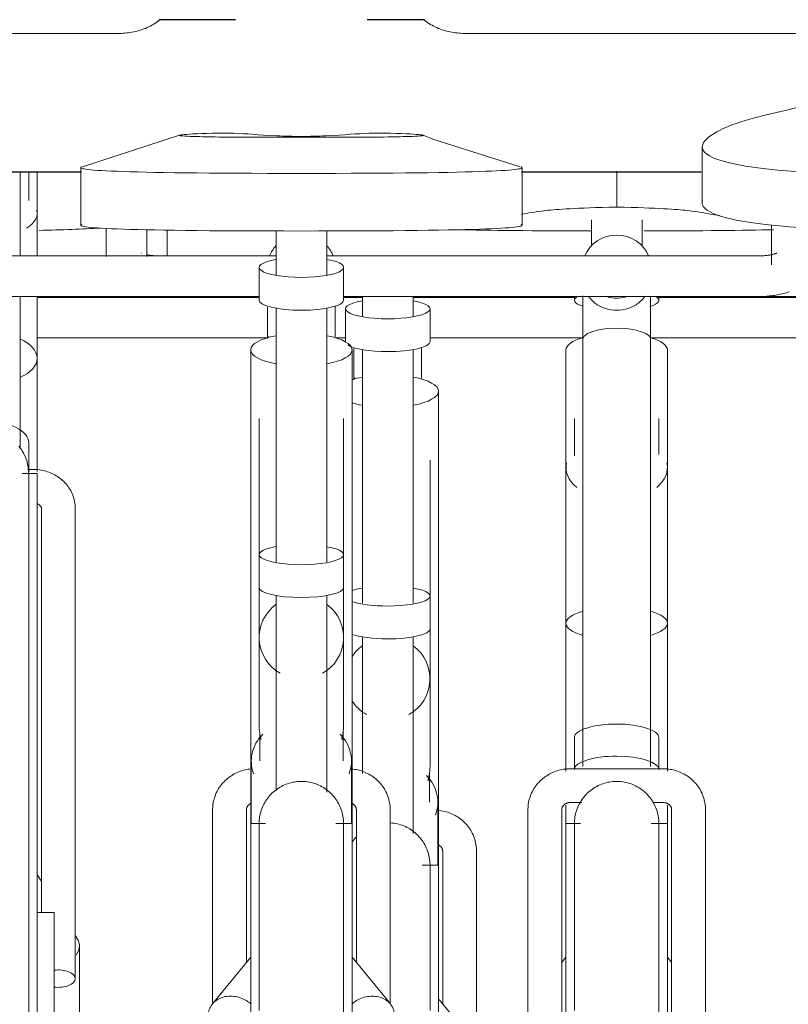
# Model space of a CAD drawing. Extents: x 50445 to 145605, y -10968 to 41989.
# Tile 240 of 256: x 97823 to 98278, y -1215 to -633. Entities that reach past the tile are written whole.
import ezdxf

# ---------------------------------------------------------------- set-up
doc = ezdxf.new("R2010")
doc.units = 0
doc.header["$LTSCALE"] = 414.30304
doc.header["$MEASUREMENT"] = 0
doc.layers.add('A-EQPM', color=6, linetype='CONTINUOUS', lineweight=18)
doc.layers.add('S-BEAM', color=4, linetype='CONTINUOUS', lineweight=18)

# ---------------------------------------------------------------- blocks, each defined once
blk = doc.blocks.new('97_KA_gestapelde fietsenstalling 8 fietsen 1600x1900 - Type-V119-plotview doorsnede C C  -  1 op 100')
at = {"layer": 'A-EQPM'}
for p, q in [((16730.61, -1424.5), (16730.61, -1439.83)), ((16785.03, -1464.27), (16653.73, -1464.27)), ((16846.1, -1464.27), (16834.95, -1464.27)), ((16846.1, -1463.74), (16846.1, -1475.67)), ((16971.53, -1464.27), (16876.03, -1464.27)), ((16876.1, -1475.67), (16876.1, -1463.74)), ((17131.1, -1464.27), (17021.46, -1464.27)), ((16836.1, -1471.01), (16836.1, -1490.44)), ((16886.1, -1490.44), (16886.1, -1471.01)), ((16653.73, -1488.27), (16790.07, -1488.27)), ((16830.3, -1488.27), (16836.1, -1488.27)), ((16886, -1488.27), (16976.26, -1488.27)), ((17016.8, -1488.27), (17131.1, -1488.27)), ((16846.1, -1495.12), (16846.1, -1645.26)), ((16876.1, -1645.26), (16876.1, -1495.12)), ((16841.57, -1511.92), (16841.11, -1513.14)), ((16891.1, -1621.98), (16891.1, -1519.77)), ((16886.1, -1640.96), (16886.1, -1560.49)), ((16891.1, -1800.09), (16891.1, -1589.35)), ((16886.1, -1660.39), (16886.1, -1640.96)), ((16846.1, -1665.08), (16846.1, -1745.87)), ((16876.1, -1781.54), (16876.1, -1665.08)), ((16886.1, -1689.95), (16886.1, -1660.39)), ((16886.1, -1741.93), (16886.1, -1689.95)), ((16886.1, -1741.93), (16886.1, -1734.42)), ((16885.75, -1762.99), (16885.75, -1747.82)), ((16890.75, -1800.13), (16890.75, -1762.99)), ((16893.6, -1791.81), (16893.6, -1882.24)), ((16913.6, -1906.71), (16913.6, -1791.81)), ((16891.1, -1800.09), (16881.47, -1800.09)), ((16891.1, -1800.09), (16891.1, -2104.9)), ((16913.75, -1906.75), (16891.1, -1879.17))]:
    blk.add_line(p, q, dxfattribs=at)
at = {"layer": 'A-EQPM', "flags": 128}
for points in [[(16841.1, -1494.57), (16841.1, -1495.67), (16841.1, -1496.78), (16841.1, -1497.91), (16841.1, -1499.04), (16841.1, -1500.18), (16841.1, -1501.33), (16841.1, -1502.49), (16841.1, -1503.65), (16841.1, -1504.81), (16841.1, -1505.96), (16841.1, -1507.12), (16841.1, -1508.27), (16841.1, -1509.42), (16841.1, -1510.56), (16841.1, -1511.68), (16841.1, -1512.8)], [(16881.1, -1512.15), (16881.1, -1511.03), (16881.1, -1509.9), (16881.1, -1508.76), (16881.1, -1507.61), (16881.1, -1506.45), (16881.1, -1505.29), (16881.1, -1504.13), (16881.1, -1502.98), (16881.1, -1501.82), (16881.1, -1500.67), (16881.1, -1499.52), (16881.1, -1498.38), (16881.1, -1497.25), (16881.1, -1496.14), (16881.1, -1495.03), (16881.1, -1493.94)], [(16913.6, -1791.81), (16913.58, -1790.82), (16913.52, -1789.83), (16913.41, -1788.85), (16913.27, -1787.87), (16913.08, -1786.9), (16912.85, -1785.93), (16912.58, -1784.98), (16912.28, -1784.04), (16911.93, -1783.12), (16911.55, -1782.21), (16911.12, -1781.31), (16910.67, -1780.44), (16910.17, -1779.58), (16909.64, -1778.75), (16909.08, -1777.94), (16908.49, -1777.15), (16907.86, -1776.39), (16907.21, -1775.66), (16906.53, -1774.95), (16905.82, -1774.27), (16905.08, -1773.62), (16904.32, -1773), (16903.53, -1772.41), (16902.72, -1771.85), (16901.9, -1771.33), (16901.05, -1770.84), (16900.18, -1770.38), (16899.3, -1769.95), (16898.4, -1769.56), (16897.49, -1769.21), (16896.56, -1768.89), (16895.63, -1768.6), (16894.68, -1768.35), (16893.72, -1768.14), (16892.76, -1767.96), (16891.79, -1767.83), (16890.82, -1767.72)], [(16862.83, -1775.15), (16863.83, -1775.24), (16864.82, -1775.37), (16865.8, -1775.54), (16866.78, -1775.75), (16867.75, -1776), (16868.71, -1776.28), (16869.66, -1776.6), (16870.59, -1776.96), (16871.51, -1777.36), (16872.41, -1777.8), (16873.29, -1778.27), (16874.15, -1778.77), (16874.99, -1779.31), (16875.81, -1779.88), (16876.61, -1780.49), (16877.38, -1781.12), (16878.13, -1781.79), (16878.85, -1782.48), (16879.54, -1783.21), (16880.2, -1783.96), (16880.83, -1784.74), (16881.43, -1785.54), (16881.99, -1786.36), (16882.52, -1787.21), (16883.02, -1788.07), (16883.49, -1788.96), (16883.91, -1789.86), (16884.3, -1790.78), (16884.66, -1791.72), (16884.97, -1792.67), (16885.25, -1793.63), (16885.49, -1794.6), (16885.69, -1795.58), (16885.85, -1796.57), (16885.97, -1797.56), (16886.05, -1798.56), (16886.1, -1799.55), (16886.1, -1800.09)], [(16839.92, -1786.81), (16840.47, -1785.98), (16841.05, -1785.16), (16841.66, -1784.37), (16842.31, -1783.61)], [(16891.11, -1788.2), (16891.29, -1788.3), (16891.47, -1788.4), (16891.64, -1788.5), (16891.8, -1788.61), (16891.96, -1788.73), (16892.11, -1788.85), (16892.25, -1788.97), (16892.39, -1789.1), (16892.51, -1789.22), (16892.63, -1789.36), (16892.75, -1789.49), (16892.85, -1789.63), (16892.95, -1789.77), (16893.04, -1789.91), (16893.13, -1790.05), (16893.2, -1790.19), (16893.27, -1790.33), (16893.33, -1790.47), (16893.39, -1790.62), (16893.44, -1790.76), (16893.48, -1790.91), (16893.52, -1791.05), (16893.55, -1791.19), (16893.57, -1791.34), (16893.59, -1791.48), (16893.6, -1791.63), (16893.6, -1791.77), (16893.6, -1791.81)], [(16886.1, -1886.25), (16886.1, -1877.93), (16886.1, -1869.98), (16886.1, -1862.4), (16886.1, -1855.21), (16886.1, -1848.42), (16886.1, -1842.03), (16886.1, -1836.07), (16886.1, -1830.54), (16886.1, -1825.45), (16886.1, -1820.81), (16886.1, -1816.62), (16886.1, -1812.89), (16886.1, -1809.63), (16886.1, -1806.84), (16886.1, -1804.53), (16886.1, -1802.7), (16886.1, -1801.35), (16886.1, -1800.49), (16886.1, -1800.11), (16886.1, -1800.09)], [(16886.1, -1800.09), (16886.1, -1800.34), (16886.1, -1801.07), (16886.1, -1802.29), (16886.1, -1803.99), (16886.1, -1806.17)], [(16886.1, -1800.49), (16886.1, -1800.11), (16886.1, -1800.09)]]:
    blk.add_lwpolyline(points, dxfattribs=at)
at = {"layer": 'A-EQPM'}
for centre, major_axis, ratio, start_param, end_param in [((16861.1, -1471.01), (25, 0), 0.237436, 2.220803, 4.712389), ((16861.1, -1471.01), (25, 0), 0.237436, 4.712389, 7.208051), ((16861.1, -1490.44), (25, 0), 0.237436, 4.712389, 6.283185), ((16861.1, -1490.44), (25, 0), 0.237436, 3.485252, 4.712389), ((16861.1, -1519.77), (30, 0), 0.320127, 2.094395, 2.354815), ((16861.1, -1519.77), (30, 0), 0.320127, 5.235988, 7.330383), ((16861.1, -1519.77), (30, 0), 0.320127, 3.926991, 4.18879), ((16861.1, -1640.96), (25, 0), 0.237436, 2.219192, 2.579762), ((16861.1, -1640.96), (25, 0), 0.237436, 4.712389, 7.203975), ((16861.1, -1640.96), (25, 0), 0.237436, 3.703423, 4.712389), ((16861.1, -1660.39), (25, 0), 0.237436, 3.690158, 4.712389), ((16861.1, -1660.39), (25, 0), 0.237436, 4.712389, 6.283185), ((16861.1, -1689.95), (25, 0), 0.978148, 2.220803, 2.579762), ((16861.1, -1689.95), (25, 0), 0.978148, 5.235988, 7.20753), ((16861.1, -1689.95), (25, 0), 0.978148, 3.703423, 4.18879), ((16861.1, -1762.99), (29.65, 0), 0.838671, 5.969026, 6.971977), ((16861.1, -1747.82), (24.65, 0), 0.838671, 6.146443, 6.370818)]:
    blk.add_ellipse(centre, major_axis=major_axis, ratio=ratio, start_param=start_param, end_param=end_param, dxfattribs=at)
blk.add_open_spline([(16886.1, -1741.93), (16886.1, -1743.09), (16885.96, -1745.41), (16885.45, -1748.13), (16885.02, -1749.68), (16884.89, -1750.11)], degree=3, knots=[0.5, 0.5, 0.5, 0.5, 0.54166667, 0.58333333, 0.59966448, 0.59966448, 0.59966448, 0.59966448], dxfattribs=at)
blk = doc.blocks.new('97_KA_gestapelde fietsenstalling 16 fietsen 1600x2900 - Type-V123-plotview doorsnede C C  -  1 op 100')
at = {"layer": 'A-EQPM'}
for p, q in [((16450.59, -1308.15), (16701.18, -1308.15)), ((16907.63, -1308.15), (17158.22, -1308.15)), ((16737.96, -1368.36), (16680.58, -1386.97)), ((16796.93, -1369.56), (16823.13, -1369.56)), ((17047.14, -1375.25), (17047.14, -1408.22)), ((16643.73, -1439.96), (16643.73, -1389.8)), ((16648.73, -1407.04), (16648.73, -1389.8)), ((16653.73, -1439.98), (16653.73, -1389.8)), ((16679.54, -1387.56), (16679.54, -1421.64)), ((16940.52, -1421.64), (16940.52, -1387.56)), ((16996.53, -1410.85), (16996.53, -1389.66)), ((16653.73, -1439.98), (16653.73, -1414.66)), ((16981.53, -1418.47), (16981.53, -1433.94)), ((17011.53, -1433.94), (17011.53, -1418.47)), ((16694.53, -1423.49), (16694.53, -1440.03)), ((16718.53, -1440.06), (16718.53, -1424.26)), ((16795.03, -1424.97), (16795.03, -1451.19)), ((16825.03, -1451.19), (16825.03, -1424.97)), ((17088.03, -1421.35), (17088.03, -1444.95)), ((16715.35, -1438.06), (16715.43, -1438.1)), ((16795.03, -1439.79), (16540.03, -1439.79)), ((17080.03, -1439.79), (16824.96, -1439.79)), ((16785.03, -1446.53), (16785.03, -1465.96)), ((16835.03, -1465.96), (16835.03, -1446.53)), ((16540.03, -1463.79), (16785.03, -1463.79)), ((16643.73, -1553.87), (16643.73, -1463.61)), ((16653.73, -1500.29), (16653.73, -1463.61)), ((16834.93, -1463.79), (17080.03, -1463.79)), ((16971.53, -1463.74), (16971.53, -1465.96)), ((17021.53, -1465.96), (17021.53, -1463.74)), ((17080.03, -1463.79), (17147.63, -1463.79)), ((16795.03, -1470.64), (16795.03, -1620.79)), ((16825.03, -1620.79), (16825.03, -1470.64)), ((16790.5, -1487.44), (16790.04, -1488.67)), ((16976.53, -1488.79), (16976.53, -1741.79)), ((17016.53, -1741.79), (17016.53, -1488.79)), ((16780.03, -1495.29), (16780.03, -1597.5)), ((16840.03, -1597.5), (16840.03, -1495.29)), ((16966.53, -1495.29), (16966.53, -1657.06)), ((17026.53, -1657.06), (17026.53, -1495.29)), ((16653.73, -1567.32), (16653.73, -1500.29)), ((16785.03, -1536.01), (16785.03, -1616.48)), ((16835.03, -1616.48), (16835.03, -1536.01)), ((16971.53, -1536.01), (16971.53, -1558.11)), ((17021.53, -1557.32), (17021.53, -1536.01)), ((16648.73, -1567.49), (16648.73, -1550.29)), ((16651.23, -1566.01), (16648.31, -1566.01)), ((16780.03, -1564.87), (16780.03, -1775.62)), ((16840.03, -1775.62), (16840.03, -1564.87)), ((16966.53, -1564.87), (16966.53, -1603.36)), ((17026.53, -1603.36), (17026.53, -1564.87)), ((16653.73, -1568.39), (16644.91, -1568.39)), ((16653.73, -1568.41), (16653.73, -1809.82)), ((16656.23, -1588.87), (16656.23, -1828.46)), ((16676.23, -1867.32), (16676.23, -1588.87)), ((16785.03, -1616.48), (16785.03, -1635.91)), ((16835.03, -1635.91), (16835.03, -1616.48)), ((16785.03, -1635.91), (16785.03, -1665.48)), ((16835.03, -1665.48), (16835.03, -1635.91)), ((16795.03, -1640.6), (16795.03, -1756.16)), ((16825.03, -1757.06), (16825.03, -1640.6)), ((16966.53, -1657.42), (16966.53, -1744.61)), ((17026.53, -1744.61), (17026.53, -1657.42)), ((16785.03, -1665.48), (16785.03, -1717.45)), ((16835.03, -1717.45), (16835.03, -1665.48)), ((16785.03, -1709.95), (16785.03, -1717.45)), ((16835.03, -1717.45), (16835.03, -1709.95)), ((16785.38, -1723.35), (16785.38, -1738.51)), ((16834.68, -1738.51), (16834.68, -1723.35)), ((16971.53, -1724.69), (16971.53, -1743.64)), ((17021.53, -1743.64), (17021.53, -1724.69)), ((16780.38, -1738.51), (16780.38, -1775.62)), ((16839.68, -1775.65), (16839.68, -1738.51)), ((17024.03, -1743.15), (16969.03, -1743.15)), ((16966.53, -1764.73), (16966.53, -1775.62)), ((16969.03, -1763.15), (16975.81, -1763.15)), ((17017.82, -1763.15), (17024.03, -1763.15)), ((17026.53, -1775.62), (17026.53, -1764.73)), ((16757.53, -1767.33), (16757.53, -1882.23)), ((16777.53, -1857.76), (16777.53, -1767.33)), ((16842.53, -1767.33), (16842.53, -1857.76)), ((16862.53, -1882.23), (16862.53, -1767.33)), ((16944.03, -1767.33), (16944.03, -2074.49)), ((16964.03, -2036.96), (16964.03, -1767.33)), ((17029.03, -1767.33), (17029.03, -1888.26)), ((17049.03, -1888.26), (17049.03, -1767.33)), ((16788.77, -1775.62), (16780.03, -1775.62)), ((16780.03, -2080.42), (16780.03, -1775.62)), ((16840.03, -1775.62), (16830.4, -1775.62)), ((16840.03, -1775.62), (16840.03, -2080.42)), ((16975.19, -1775.62), (16966.53, -1775.62)), ((16966.53, -2080.42), (16966.53, -1775.62)), ((17026.53, -1775.62), (17017, -1775.62)), ((17026.53, -1775.62), (17026.53, -1887.32)), ((16648.73, -1791.68), (16648.73, -1791.42)), ((16656.3, -1809.87), (16653.73, -1805.76)), ((16653.73, -1809.82), (16653.73, -1948.23)), ((16663.73, -1828.19), (16653.73, -1828.19)), ((16663.73, -1828.19), (16663.73, -1863.84)), ((16677.59, -1843.87), (16676.23, -1841.69)), ((16678.73, -1947.88), (16678.73, -1847.82)), ((16780.03, -1854.69), (16757.39, -1882.27)), ((16862.67, -1882.27), (16840.03, -1854.69)), ((16966.53, -1854.69), (16963.93, -1857.86)), ((17029.03, -1857.74), (17026.53, -1854.69)), ((16663.73, -1863.84), (16663.73, -1918.13))]:
    blk.add_line(p, q, dxfattribs=at)
at = {"layer": 'A-EQPM', "flags": 128}
for points in [[(16726.69, -1299.62), (16725.87, -1300.35), (16725.03, -1301.02), (16724.18, -1301.66), (16723.31, -1302.25), (16722.42, -1302.81), (16721.52, -1303.33), (16720.61, -1303.82), (16719.68, -1304.28), (16718.74, -1304.71), (16717.79, -1305.11), (16716.82, -1305.48), (16715.85, -1305.83), (16714.87, -1306.15), (16713.88, -1306.44), (16712.87, -1306.71), (16711.87, -1306.96), (16710.85, -1307.18), (16709.82, -1307.38), (16708.79, -1307.56), (16707.76, -1307.71), (16706.72, -1307.84), (16705.67, -1307.94), (16704.62, -1308.03), (16703.57, -1308.09), (16702.52, -1308.13), (16701.46, -1308.15), (16701.18, -1308.15)], [(16882.13, -1299.62), (16882.94, -1300.35), (16883.78, -1301.02), (16884.63, -1301.66), (16885.5, -1302.25), (16886.39, -1302.81), (16887.29, -1303.33), (16888.21, -1303.82), (16889.14, -1304.28), (16890.07, -1304.71), (16891.03, -1305.11), (16891.99, -1305.48), (16892.96, -1305.83), (16893.94, -1306.15), (16894.94, -1306.44), (16895.94, -1306.71), (16896.95, -1306.96), (16897.96, -1307.18), (16898.99, -1307.38), (16900.02, -1307.56), (16901.06, -1307.71), (16902.1, -1307.84), (16903.14, -1307.94), (16904.19, -1308.03), (16905.24, -1308.09), (16906.29, -1308.13), (16907.35, -1308.15), (16907.63, -1308.15)], [(16939.49, -1386.97), (16887.79, -1370.65), (16882.1, -1368.36)], [(17091.24, -1438.04), (17091.21, -1438.06), (17091.13, -1438.1), (17091, -1438.16), (17090.83, -1438.23), (17090.61, -1438.32), (17090.35, -1438.41), (17090.05, -1438.51), (17089.72, -1438.61), (17089.35, -1438.72), (17088.95, -1438.82), (17088.52, -1438.92), (17088.07, -1439.03), (17087.59, -1439.12), (17087.09, -1439.22), (17086.56, -1439.3), (17086.02, -1439.38), (17085.46, -1439.46), (17084.88, -1439.53), (17084.29, -1439.59), (17083.69, -1439.64), (17083.08, -1439.69), (17082.46, -1439.72), (17081.84, -1439.75), (17081.21, -1439.77), (17080.57, -1439.79), (17080.03, -1439.79)], [(16718.49, -1439.03), (16718.97, -1439.12), (16719.48, -1439.22), (16720, -1439.3), (16720.54, -1439.38), (16721.1, -1439.46), (16721.68, -1439.53), (16722.27, -1439.59), (16722.87, -1439.64), (16723.48, -1439.69), (16724.1, -1439.72), (16724.73, -1439.75), (16725.36, -1439.77), (16725.99, -1439.79), (16726.53, -1439.79)], [(17098.59, -1460.95), (17097.75, -1461.24), (17096.9, -1461.51), (17096.04, -1461.77), (17095.17, -1462), (17094.3, -1462.22), (17093.41, -1462.42), (17092.52, -1462.61), (17091.62, -1462.79), (17090.7, -1462.94), (17089.79, -1463.09), (17088.86, -1463.22), (17087.93, -1463.34), (17086.99, -1463.44), (17086.04, -1463.53), (17085.09, -1463.61), (17084.14, -1463.67), (17083.18, -1463.72), (17082.22, -1463.75), (17081.26, -1463.78), (17080.29, -1463.79), (17080.03, -1463.79)], [(16724.34, -1463.75), (16725.31, -1463.78), (16726.27, -1463.79), (16726.53, -1463.79)], [(16976.53, -1488.79), (16976.53, -1487.68), (16976.53, -1486.55), (16976.53, -1485.42), (16976.53, -1484.28), (16976.53, -1483.13), (16976.53, -1481.97), (16976.53, -1480.81), (16976.53, -1479.66), (16976.53, -1478.5), (16976.53, -1477.34), (16976.53, -1476.19), (16976.53, -1475.04), (16976.53, -1473.9), (16976.53, -1472.77), (16976.53, -1471.66), (16976.53, -1470.55), (16976.53, -1469.46), (16976.53, -1468.39), (16976.53, -1467.34), (16976.53, -1466.3), (16976.53, -1465.29), (16976.53, -1464.3), (16976.53, -1463.34)], [(17016.53, -1463.9), (17016.53, -1464.87), (17016.53, -1465.88), (17016.53, -1466.9), (17016.53, -1467.95), (17016.53, -1469.01), (17016.53, -1470.09), (17016.53, -1471.19), (17016.53, -1472.3), (17016.53, -1473.43), (17016.53, -1474.56), (17016.53, -1475.7), (17016.53, -1476.85), (17016.53, -1478.01), (17016.53, -1479.17), (17016.53, -1480.33), (17016.53, -1481.49), (17016.53, -1482.64), (17016.53, -1483.79), (17016.53, -1484.94), (17016.53, -1486.08), (17016.53, -1487.21), (17016.53, -1488.32), (17016.53, -1488.79)], [(16790.03, -1470.09), (16790.03, -1471.19), (16790.03, -1472.3), (16790.03, -1473.43), (16790.03, -1474.56), (16790.03, -1475.7), (16790.03, -1476.85), (16790.03, -1478.01), (16790.03, -1479.17), (16790.03, -1480.33), (16790.03, -1481.49), (16790.03, -1482.64), (16790.03, -1483.79), (16790.03, -1484.94), (16790.03, -1486.08), (16790.03, -1487.21), (16790.03, -1488.32)], [(16830.03, -1487.68), (16830.03, -1486.55), (16830.03, -1485.42), (16830.03, -1484.28), (16830.03, -1483.13), (16830.03, -1481.97), (16830.03, -1480.81), (16830.03, -1479.66), (16830.03, -1478.5), (16830.03, -1477.34), (16830.03, -1476.19), (16830.03, -1475.04), (16830.03, -1473.9), (16830.03, -1472.77), (16830.03, -1471.66), (16830.03, -1470.55), (16830.03, -1469.46)], [(16976.53, -1488.79), (16977.21, -1487.17), (16979.21, -1485.66), (16982.39, -1484.37), (16986.53, -1483.37), (16991.35, -1482.75), (16996.53, -1482.54)], [(16996.53, -1482.54), (17001.71, -1482.75), (17006.53, -1483.37), (17010.67, -1484.37), (17013.85, -1485.66), (17015.85, -1487.17), (17016.53, -1488.79)], [(16642.83, -1552.25), (16643.46, -1553.03), (16644.05, -1553.83), (16644.62, -1554.65), (16645.15, -1555.5), (16645.65, -1556.37), (16646.11, -1557.25), (16646.54, -1558.16), (16646.93, -1559.08), (16647.29, -1560.01), (16647.6, -1560.96), (16647.88, -1561.92), (16648.12, -1562.89), (16648.32, -1563.87), (16648.48, -1564.86), (16648.6, -1565.85), (16648.68, -1566.85), (16648.72, -1567.85), (16648.73, -1568.39)], [(16676.23, -1588.87), (16676.21, -1587.88), (16676.14, -1586.91), (16676.03, -1585.93), (16675.87, -1584.97), (16675.66, -1584.01), (16675.42, -1583.06), (16675.13, -1582.13), (16674.8, -1581.21), (16674.42, -1580.32), (16674.01, -1579.43), (16673.57, -1578.57), (16673.08, -1577.74), (16672.56, -1576.92), (16672.01, -1576.13), (16671.43, -1575.37), (16670.81, -1574.63), (16670.17, -1573.92), (16669.5, -1573.24), (16668.8, -1572.58), (16668.08, -1571.96), (16667.33, -1571.36), (16666.57, -1570.8), (16665.78, -1570.26), (16664.98, -1569.76), (16664.16, -1569.29), (16663.32, -1568.84), (16662.46, -1568.43), (16661.6, -1568.06), (16660.72, -1567.71), (16659.83, -1567.39), (16658.93, -1567.11), (16658.02, -1566.86), (16657.1, -1566.64), (16656.17, -1566.46), (16655.24, -1566.3), (16654.31, -1566.18), (16653.37, -1566.09), (16652.43, -1566.03), (16651.48, -1566.01), (16651.23, -1566.01)], [(16648.73, -1809.82), (16648.73, -1797.95), (16648.73, -1786.2), (16648.73, -1774.59), (16648.73, -1763.13), (16648.73, -1751.85), (16648.73, -1740.77), (16648.73, -1729.89), (16648.73, -1719.25), (16648.73, -1708.85), (16648.73, -1698.72), (16648.73, -1688.86), (16648.73, -1679.3), (16648.73, -1670.05), (16648.73, -1661.13), (16648.73, -1652.54), (16648.73, -1644.31), (16648.73, -1636.44), (16648.73, -1628.96), (16648.73, -1621.86), (16648.73, -1615.16), (16648.73, -1608.88), (16648.73, -1603.02), (16648.73, -1597.6), (16648.73, -1592.61), (16648.73, -1588.07), (16648.73, -1583.99), (16648.73, -1580.37), (16648.73, -1577.22), (16648.73, -1574.55), (16648.73, -1572.35), (16648.73, -1570.63), (16648.73, -1569.39), (16648.73, -1568.65), (16648.73, -1568.39)], [(16648.73, -1568.39), (16648.73, -1568.63), (16648.73, -1569.36), (16648.73, -1570.58), (16648.73, -1572.28), (16648.73, -1574.46)], [(16653.88, -1586.51), (16654.08, -1586.59), (16654.28, -1586.68), (16654.46, -1586.78), (16654.64, -1586.88), (16654.81, -1586.98), (16654.97, -1587.09), (16655.11, -1587.19), (16655.25, -1587.3), (16655.37, -1587.4), (16655.49, -1587.51), (16655.59, -1587.61), (16655.69, -1587.72), (16655.77, -1587.82), (16655.85, -1587.91), (16655.92, -1588.01), (16655.97, -1588.1), (16656.02, -1588.18), (16656.07, -1588.26), (16656.1, -1588.34), (16656.13, -1588.41), (16656.16, -1588.48), (16656.18, -1588.54), (16656.2, -1588.6), (16656.21, -1588.65), (16656.22, -1588.71), (16656.22, -1588.76), (16656.23, -1588.8), (16656.23, -1588.85), (16656.23, -1588.87)], [(16779.6, -1743.32), (16778.63, -1743.45), (16777.67, -1743.61), (16776.71, -1743.81), (16775.76, -1744.05), (16774.82, -1744.33), (16773.89, -1744.64), (16772.98, -1744.98), (16772.08, -1745.37), (16771.19, -1745.78), (16770.32, -1746.23), (16769.46, -1746.71), (16768.63, -1747.23), (16767.82, -1747.78), (16767.03, -1748.36), (16766.26, -1748.97), (16765.51, -1749.61), (16764.8, -1750.29), (16764.1, -1750.99), (16763.44, -1751.71), (16762.81, -1752.47), (16762.21, -1753.25), (16761.64, -1754.05), (16761.1, -1754.88), (16760.6, -1755.73), (16760.13, -1756.6), (16759.7, -1757.48), (16759.3, -1758.39), (16758.95, -1759.31), (16758.63, -1760.25), (16758.35, -1761.2), (16758.11, -1762.16), (16757.91, -1763.13), (16757.75, -1764.11), (16757.64, -1765.09), (16757.57, -1766.08), (16757.53, -1767.07), (16757.53, -1767.33)], [(16862.53, -1767.33), (16862.51, -1766.34), (16862.45, -1765.35), (16862.34, -1764.37), (16862.2, -1763.39), (16862.01, -1762.42), (16861.78, -1761.46), (16861.51, -1760.5), (16861.21, -1759.56), (16860.86, -1758.64), (16860.48, -1757.73), (16860.05, -1756.83), (16859.6, -1755.96), (16859.1, -1755.11), (16858.57, -1754.27), (16858.01, -1753.46), (16857.42, -1752.68), (16856.79, -1751.92), (16856.14, -1751.18), (16855.46, -1750.47), (16854.75, -1749.79), (16854.01, -1749.14), (16853.25, -1748.52), (16852.46, -1747.93), (16851.65, -1747.38), (16850.83, -1746.85), (16849.98, -1746.36), (16849.11, -1745.9), (16848.23, -1745.47), (16847.33, -1745.08), (16846.42, -1744.73), (16845.49, -1744.41), (16844.55, -1744.12), (16843.61, -1743.87), (16842.65, -1743.66), (16841.69, -1743.49), (16840.72, -1743.35), (16839.75, -1743.25)], [(16969.03, -1743.15), (16968.05, -1743.17), (16967.08, -1743.22), (16966.1, -1743.32), (16965.13, -1743.45), (16964.17, -1743.61), (16963.21, -1743.81), (16962.26, -1744.05), (16961.32, -1744.33), (16960.39, -1744.64), (16959.48, -1744.98), (16958.58, -1745.37), (16957.69, -1745.78), (16956.82, -1746.23), (16955.96, -1746.71), (16955.13, -1747.23), (16954.32, -1747.78), (16953.53, -1748.36), (16952.76, -1748.97), (16952.01, -1749.61), (16951.3, -1750.29), (16950.6, -1750.99), (16949.94, -1751.71), (16949.31, -1752.47), (16948.71, -1753.25), (16948.14, -1754.05), (16947.6, -1754.88), (16947.1, -1755.73), (16946.63, -1756.6), (16946.2, -1757.48), (16945.8, -1758.39), (16945.45, -1759.31), (16945.13, -1760.25), (16944.85, -1761.2), (16944.61, -1762.16), (16944.41, -1763.13), (16944.25, -1764.11), (16944.14, -1765.09), (16944.07, -1766.08), (16944.03, -1767.07), (16944.03, -1767.33)], [(17049.03, -1767.33), (17049.01, -1766.34), (17048.95, -1765.35), (17048.84, -1764.37), (17048.7, -1763.39), (17048.51, -1762.42), (17048.28, -1761.46), (17048.01, -1760.5), (17047.71, -1759.56), (17047.36, -1758.64), (17046.98, -1757.73), (17046.55, -1756.83), (17046.1, -1755.96), (17045.6, -1755.11), (17045.07, -1754.27), (17044.51, -1753.46), (17043.92, -1752.68), (17043.29, -1751.92), (17042.64, -1751.18), (17041.96, -1750.47), (17041.25, -1749.79), (17040.51, -1749.14), (17039.75, -1748.52), (17038.96, -1747.93), (17038.15, -1747.38), (17037.33, -1746.85), (17036.48, -1746.36), (17035.61, -1745.9), (17034.73, -1745.47), (17033.83, -1745.08), (17032.92, -1744.73), (17031.99, -1744.41), (17031.05, -1744.12), (17030.11, -1743.87), (17029.15, -1743.66), (17028.19, -1743.49), (17027.22, -1743.35), (17026.25, -1743.25), (17025.27, -1743.18), (17024.3, -1743.15), (17024.03, -1743.15)], [(16785.03, -1775.62), (16785.05, -1774.62), (16785.11, -1773.62), (16785.21, -1772.62), (16785.35, -1771.63), (16785.53, -1770.65), (16785.75, -1769.67), (16786, -1768.71), (16786.3, -1767.75), (16786.63, -1766.81), (16787, -1765.88), (16787.41, -1764.97), (16787.86, -1764.07), (16788.34, -1763.19), (16788.85, -1762.34), (16789.4, -1761.5), (16789.98, -1760.69), (16790.59, -1759.9), (16791.24, -1759.13), (16791.91, -1758.39), (16792.61, -1757.68), (16793.34, -1757), (16794.1, -1756.35), (16794.89, -1755.73), (16795.69, -1755.14), (16796.52, -1754.58), (16797.38, -1754.06), (16798.25, -1753.57), (16799.14, -1753.11), (16800.05, -1752.7), (16800.97, -1752.32), (16801.91, -1751.97), (16802.86, -1751.67), (16803.83, -1751.4), (16804.8, -1751.17), (16805.78, -1750.98), (16806.77, -1750.83), (16807.76, -1750.72), (16808.76, -1750.65), (16809.76, -1750.62), (16810.76, -1750.63), (16811.76, -1750.68), (16812.76, -1750.77), (16813.75, -1750.89), (16814.73, -1751.06), (16815.71, -1751.27), (16816.68, -1751.52), (16817.64, -1751.8), (16818.58, -1752.13), (16819.52, -1752.49), (16820.43, -1752.88), (16821.34, -1753.32), (16822.22, -1753.79), (16823.08, -1754.29), (16823.92, -1754.83), (16824.74, -1755.4), (16825.54, -1756.01), (16826.31, -1756.64), (16827.06, -1757.31), (16827.78, -1758.01), (16828.47, -1758.73), (16829.13, -1759.48), (16829.76, -1760.26), (16830.36, -1761.06), (16830.92, -1761.88), (16831.45, -1762.73), (16831.95, -1763.6), (16832.41, -1764.48), (16832.84, -1765.39), (16833.23, -1766.31), (16833.59, -1767.24), (16833.9, -1768.19), (16834.18, -1769.15), (16834.42, -1770.12), (16834.62, -1771.1), (16834.78, -1772.09), (16834.9, -1773.08), (16834.98, -1774.08), (16835.03, -1775.08), (16835.03, -1775.62)], [(16971.53, -1775.62), (16971.55, -1774.62), (16971.61, -1773.62), (16971.71, -1772.62), (16971.85, -1771.63), (16972.03, -1770.65), (16972.25, -1769.67), (16972.5, -1768.71), (16972.8, -1767.75), (16973.13, -1766.81), (16973.5, -1765.88), (16973.91, -1764.97), (16974.36, -1764.07), (16974.84, -1763.19), (16975.35, -1762.34), (16975.9, -1761.5), (16976.48, -1760.69), (16977.09, -1759.9), (16977.74, -1759.13), (16978.41, -1758.39), (16979.11, -1757.68), (16979.84, -1757), (16980.6, -1756.35), (16981.39, -1755.73), (16982.19, -1755.14), (16983.02, -1754.58), (16983.88, -1754.06), (16984.75, -1753.57), (16985.64, -1753.11), (16986.55, -1752.7), (16987.47, -1752.32), (16988.41, -1751.97), (16989.36, -1751.67), (16990.33, -1751.4), (16991.3, -1751.17), (16992.28, -1750.98), (16993.27, -1750.83), (16994.26, -1750.72), (16995.26, -1750.65), (16996.26, -1750.62), (16997.26, -1750.63), (16998.26, -1750.68), (16999.26, -1750.77), (17000.25, -1750.89), (17001.23, -1751.06), (17002.21, -1751.27), (17003.18, -1751.52), (17004.14, -1751.8), (17005.08, -1752.13), (17006.02, -1752.49), (17006.93, -1752.88), (17007.84, -1753.32), (17008.72, -1753.79), (17009.58, -1754.29), (17010.42, -1754.83), (17011.24, -1755.4), (17012.04, -1756.01), (17012.81, -1756.64), (17013.56, -1757.31), (17014.28, -1758.01), (17014.97, -1758.73), (17015.63, -1759.48), (17016.26, -1760.26), (17016.86, -1761.06), (17017.42, -1761.88), (17017.95, -1762.73), (17018.45, -1763.6), (17018.91, -1764.48), (17019.34, -1765.39), (17019.73, -1766.31), (17020.09, -1767.24), (17020.4, -1768.19), (17020.68, -1769.15), (17020.92, -1770.12), (17021.12, -1771.1), (17021.28, -1772.09), (17021.4, -1773.08), (17021.48, -1774.08), (17021.53, -1775.08), (17021.53, -1775.62)], [(16777.53, -1767.33), (16777.53, -1767.19), (16777.54, -1767.04), (16777.56, -1766.9), (16777.58, -1766.76), (16777.61, -1766.61), (16777.64, -1766.47), (16777.68, -1766.32), (16777.73, -1766.18), (16777.78, -1766.04), (16777.84, -1765.89), (16777.91, -1765.75), (16777.99, -1765.61), (16778.07, -1765.47), (16778.16, -1765.33), (16778.25, -1765.19), (16778.36, -1765.05), (16778.47, -1764.91), (16778.59, -1764.78), (16778.71, -1764.65), (16778.84, -1764.52), (16778.98, -1764.4), (16779.13, -1764.28), (16779.29, -1764.16), (16779.45, -1764.05), (16779.62, -1763.95), (16779.79, -1763.85), (16779.97, -1763.75)], [(16840.04, -1763.72), (16840.22, -1763.82), (16840.4, -1763.92), (16840.57, -1764.02), (16840.73, -1764.13), (16840.89, -1764.25), (16841.04, -1764.37), (16841.18, -1764.49), (16841.32, -1764.62), (16841.44, -1764.75), (16841.56, -1764.88), (16841.68, -1765.01), (16841.78, -1765.15), (16841.88, -1765.29), (16841.97, -1765.43), (16842.05, -1765.57), (16842.13, -1765.71), (16842.2, -1765.85), (16842.26, -1766), (16842.32, -1766.14), (16842.37, -1766.28), (16842.41, -1766.43), (16842.45, -1766.57), (16842.48, -1766.72), (16842.5, -1766.86), (16842.52, -1767.01), (16842.53, -1767.15), (16842.53, -1767.29), (16842.53, -1767.33)], [(16964.03, -1767.33), (16964.03, -1767.19), (16964.04, -1767.04), (16964.06, -1766.9), (16964.08, -1766.76), (16964.11, -1766.61), (16964.14, -1766.47), (16964.18, -1766.32), (16964.23, -1766.18), (16964.28, -1766.04), (16964.34, -1765.89), (16964.41, -1765.75), (16964.49, -1765.61), (16964.57, -1765.47), (16964.66, -1765.33), (16964.75, -1765.19), (16964.86, -1765.05), (16964.97, -1764.91), (16965.09, -1764.78), (16965.21, -1764.65), (16965.34, -1764.52), (16965.48, -1764.4), (16965.63, -1764.28), (16965.79, -1764.16), (16965.95, -1764.05), (16966.12, -1763.95), (16966.29, -1763.85), (16966.47, -1763.75), (16966.66, -1763.66), (16966.85, -1763.58), (16967.05, -1763.5), (16967.25, -1763.43), (16967.45, -1763.37), (16967.66, -1763.31), (16967.88, -1763.27), (16968.09, -1763.23), (16968.31, -1763.19), (16968.53, -1763.17), (16968.75, -1763.16), (16968.97, -1763.15), (16969.03, -1763.15)], [(17024.03, -1763.15), (17024.25, -1763.15), (17024.47, -1763.17), (17024.69, -1763.19), (17024.91, -1763.22), (17025.13, -1763.25), (17025.34, -1763.3), (17025.55, -1763.35), (17025.76, -1763.41), (17025.96, -1763.48), (17026.16, -1763.56), (17026.35, -1763.64), (17026.54, -1763.72), (17026.72, -1763.82), (17026.9, -1763.92), (17027.07, -1764.02), (17027.23, -1764.13), (17027.39, -1764.25), (17027.54, -1764.37), (17027.68, -1764.49), (17027.82, -1764.62), (17027.94, -1764.75), (17028.06, -1764.88), (17028.18, -1765.01), (17028.28, -1765.15), (17028.38, -1765.29), (17028.47, -1765.43), (17028.55, -1765.57), (17028.63, -1765.71), (17028.7, -1765.85), (17028.76, -1766), (17028.82, -1766.14), (17028.87, -1766.28), (17028.91, -1766.43), (17028.95, -1766.57), (17028.98, -1766.72), (17029, -1766.86), (17029.02, -1767.01), (17029.03, -1767.15), (17029.03, -1767.29), (17029.03, -1767.33)], [(16785.03, -1782.36), (16785.03, -1780.05), (16785.03, -1778.22), (16785.03, -1776.87), (16785.03, -1776.01), (16785.03, -1775.63), (16785.03, -1775.62)], [(16785.03, -1775.62), (16785.03, -1775.86), (16785.03, -1776.59), (16785.03, -1777.81), (16785.03, -1779.51), (16785.03, -1781.69), (16785.03, -1784.35), (16785.03, -1787.49), (16785.03, -1791.09), (16785.03, -1795.16), (16785.03, -1799.68), (16785.03, -1804.65), (16785.03, -1810.06), (16785.03, -1815.91), (16785.03, -1822.17), (16785.03, -1828.86), (16785.03, -1835.94), (16785.03, -1843.41), (16785.03, -1851.27), (16785.03, -1859.49), (16785.03, -1868.06), (16785.03, -1876.98), (16785.03, -1886.22)], [(16785.03, -1776.01), (16785.03, -1775.63), (16785.03, -1775.62)], [(16835.03, -1888.76), (16835.03, -1879.44), (16835.03, -1870.44), (16835.03, -1861.77), (16835.03, -1853.45), (16835.03, -1845.5), (16835.03, -1837.92), (16835.03, -1830.73), (16835.03, -1823.94), (16835.03, -1817.56), (16835.03, -1811.6), (16835.03, -1806.07), (16835.03, -1800.98), (16835.03, -1796.33), (16835.03, -1792.14), (16835.03, -1788.41), (16835.03, -1785.15), (16835.03, -1782.36), (16835.03, -1780.05), (16835.03, -1778.22), (16835.03, -1776.87), (16835.03, -1776.01), (16835.03, -1775.63), (16835.03, -1775.62)], [(16835.03, -1775.62), (16835.03, -1775.86), (16835.03, -1776.59), (16835.03, -1777.81), (16835.03, -1779.51), (16835.03, -1781.69)], [(16835.03, -1776.01), (16835.03, -1775.63), (16835.03, -1775.62)], [(16971.53, -1776.01), (16971.53, -1775.63), (16971.53, -1775.62)], [(16971.53, -1782.36), (16971.53, -1780.05), (16971.53, -1778.22), (16971.53, -1776.87), (16971.53, -1776.01), (16971.53, -1775.63), (16971.53, -1775.62)], [(16971.53, -1775.62), (16971.53, -1775.86), (16971.53, -1776.59), (16971.53, -1777.81), (16971.53, -1779.51), (16971.53, -1781.69), (16971.53, -1784.35), (16971.53, -1787.49), (16971.53, -1791.09), (16971.53, -1795.16), (16971.53, -1799.68), (16971.53, -1804.65), (16971.53, -1810.06), (16971.53, -1815.91), (16971.53, -1822.17), (16971.53, -1828.86), (16971.53, -1835.94), (16971.53, -1843.41), (16971.53, -1851.27), (16971.53, -1859.49), (16971.53, -1868.06), (16971.53, -1876.98), (16971.53, -1886.22)], [(17021.53, -1776.01), (17021.53, -1775.63), (17021.53, -1775.62)], [(17021.53, -1888.26), (17021.53, -1879.44), (17021.53, -1870.44), (17021.53, -1861.77), (17021.53, -1853.45), (17021.53, -1845.5), (17021.53, -1837.92), (17021.53, -1830.73), (17021.53, -1823.94), (17021.53, -1817.56), (17021.53, -1811.6), (17021.53, -1806.07), (17021.53, -1800.98), (17021.53, -1796.33), (17021.53, -1792.14), (17021.53, -1788.41), (17021.53, -1785.15), (17021.53, -1782.36), (17021.53, -1780.05), (17021.53, -1778.22), (17021.53, -1776.87), (17021.53, -1776.01), (17021.53, -1775.63), (17021.53, -1775.62)], [(17021.53, -1775.62), (17021.53, -1775.86), (17021.53, -1776.59), (17021.53, -1777.81), (17021.53, -1779.51), (17021.53, -1781.69)], [(16648.73, -1947.88), (16648.73, -1936.97), (16648.73, -1925), (16648.73, -1912.95), (16648.73, -1900.83), (16648.73, -1888.67), (16648.73, -1876.48), (16648.73, -1864.29), (16648.73, -1852.12), (16648.73, -1839.97), (16648.73, -1827.88), (16648.73, -1815.87), (16648.73, -1809.82)]]:
    blk.add_lwpolyline(points, dxfattribs=at)
at = {"layer": 'A-EQPM'}
for centre, major_axis, ratio, start_param, end_param in [((16623.73, -1414.66), (30, 0), 0.469626, 5.620392, 6.423765), ((16996.53, -1446.07), (20, 0), 0.931915, 1.570796, 2.797325), ((16996.53, -1446.07), (20, 0), 0.931915, 0.344268, 1.570796), ((16810.03, -1446.07), (20, 0), 0.931915, 2.426856, 2.797325), ((16810.03, -1446.07), (20, 0), 0.931915, 0.344268, 0.719846), ((16810.03, -1446.53), (25, 0), 0.237436, 2.220803, 4.712389), ((16810.03, -1446.53), (25, 0), 0.237436, 4.712389, 7.208051), ((16810.03, -1465.96), (25, 0), 0.237436, 3.141593, 4.712389), ((16810.03, -1465.96), (25, 0), 0.237436, 4.712389, 6.283185), ((16996.53, -1465.96), (25, 0), 0.237436, 2.755893, 3.796941), ((16996.53, -1446.07), (20, 0), 0.931915, 4.45059, 4.712389), ((16996.53, -1446.07), (20, 0), 0.931915, 4.712389, 4.974188), ((16996.53, -1465.96), (25, 0), 0.237436, 5.613137, 6.668885), ((16623.73, -1500.29), (30, 0), 0.510101, 5.439952, 7.129229), ((16810.03, -1495.29), (30, 0), 0.320127, 2.094395, 4.18879), ((16810.03, -1495.29), (30, 0), 0.320127, 5.235988, 7.330383), ((16996.53, -1495.29), (30, 0), 0.320127, 2.293457, 3.141593), ((16996.53, -1495.29), (30, 0), 0.320127, 0, 0.848135), ((16623.73, -1550.29), (25, 0), 0.510101, 0, 1.570796), ((16996.53, -1564.87), (30, 0), 0.642922, 3.001013, 3.804386), ((16996.53, -1564.87), (30, 0), 0.642922, 5.620392, 6.423765), ((16810.03, -1616.48), (25, 0), 0.237436, 2.219192, 4.712389), ((16810.03, -1616.48), (25, 0), 0.237436, 4.712389, 7.203975), ((16810.03, -1635.91), (25, 0), 0.237436, 3.141593, 4.712389), ((16810.03, -1635.91), (25, 0), 0.237436, 4.712389, 6.283185), ((16810.03, -1665.48), (25, 0), 0.978148, 2.220803, 4.18879), ((16810.03, -1665.48), (25, 0), 0.978148, 5.235988, 7.20753), ((16996.53, -1657.06), (30, 0), 0.320127, 2.305075, 3.98686), ((16996.53, -1657.06), (30, 0), 0.320127, 5.437917, 7.119703), ((16996.53, -1724.69), (25, 0), 0.320127, 1.570796, 3.141593), ((16996.53, -1724.69), (25, 0), 0.320127, 0, 1.570796), ((16810.03, -1738.51), (29.65, 0), 0.838671, 2.452801, 3.455752), ((16810.03, -1723.35), (24.65, 0), 0.838671, 3.05396, 3.278335), ((16810.03, -1738.51), (29.65, 0), 0.838671, 5.969026, 6.971977), ((16810.03, -1723.35), (24.65, 0), 0.838671, 6.146443, 6.370818), ((16996.53, -1743.64), (25, 0), 0.320127, 1.570796, 3.141593), ((16996.53, -1743.64), (25, 0), 0.320127, 0, 1.570796), ((16666.23, -1867.32), (10, 0), 0.515038, 0, 1.816372), ((16666.23, -1867.32), (10, 0), 0.515038, 4.45951, 6.283185)]:
    blk.add_ellipse(centre, major_axis=major_axis, ratio=ratio, start_param=start_param, end_param=end_param, dxfattribs=at)
for points, knots in [([(17177.63, -1321.87), (17152.91, -1324.86), (17131.11, -1332.37), (17121.03, -1345.28), (17099.65, -1354.25), (17048.92, -1361.83), (17024.71, -1391.94), (17177.63, -1391.94)], [0, 0, 0, 0, 0.0939544, 0.1989454, 0.3222089, 0.5012721, 0.7724372, 0.7724372, 0.7724372, 0.7724372]), ([(17177.63, -1391.94), (17024.71, -1391.94), (17048.92, -1361.83), (17099.65, -1354.25), (17121.03, -1345.28), (17131.11, -1332.37), (17152.91, -1324.86), (17177.63, -1321.87)], [-0.7724372, -0.7724372, -0.7724372, -0.7724372, -0.5012721, -0.3222089, -0.1989454, -0.0939544, 0, 0, 0, 0]), ([(16795.57, -1368.73), (16783.77, -1368.11), (16770.91, -1366.67), (16744.08, -1367.48), (16734.49, -1368.56), (16746.27, -1369.17), (16766.45, -1369.56), (16796.93, -1369.56)], [0, 0, 0, 0, 0.0854061, 0.1773603, 0.2542553, 0.3207509, 0.3957861, 0.3957861, 0.3957861, 0.3957861]), ([(16823.13, -1369.56), (16853.61, -1369.56), (16873.79, -1369.17), (16885.57, -1368.56), (16875.99, -1367.48), (16849.15, -1366.67), (16836.29, -1368.11), (16824.5, -1368.73)], [0, 0, 0, 0, 0.0750352, 0.1415308, 0.2184258, 0.31038, 0.3957861, 0.3957861, 0.3957861, 0.3957861]), ([(16996.53, -1410.85), (16971.81, -1411.45), (16950.61, -1412.93), (16944.14, -1414.49), (16940.15, -1415.15)], [-0.7724372, -0.7724372, -0.7724372, -0.7724372, -0.6784828, -0.5790302, -0.5790302, -0.5790302, -0.5790302]), ([(17057.32, -1415.76), (17056, -1415.61), (17050.17, -1414.81), (17043.06, -1412.97), (17021.25, -1411.45), (16996.53, -1410.85)], [-0.2274104, -0.2274104, -0.2274104, -0.2274104, -0.1989454, -0.0939544, 0, 0, 0, 0]), ([(16979.72, -1463.51), (16980.81, -1465.06), (16983.69, -1468.06), (16989.56, -1471.17), (16994.21, -1471.92), (16996.53, -1471.92)], [0.6818915, 0.6818915, 0.6818915, 0.6818915, 0.7777778, 0.8888889, 1, 1, 1, 1]), ([(16996.53, -1471.92), (16998.86, -1471.92), (17003.51, -1471.17), (17009.34, -1468.09), (17012.22, -1465.1), (17013.3, -1463.58)], [0, 0, 0, 0, 0.1111111, 0.2222222, 0.3166535, 0.3166535, 0.3166535, 0.3166535]), ([(16786.25, -1725.64), (16786.12, -1725.2), (16785.68, -1723.66), (16785.17, -1720.93), (16785.03, -1718.61), (16785.03, -1717.45)], [0.40033552, 0.40033552, 0.40033552, 0.40033552, 0.41666667, 0.45833333, 0.5, 0.5, 0.5, 0.5]), ([(16835.03, -1717.45), (16835.03, -1718.61), (16834.89, -1720.93), (16834.38, -1723.66), (16833.95, -1725.2), (16833.82, -1725.64)], [0.5, 0.5, 0.5, 0.5, 0.54166667, 0.58333333, 0.59966448, 0.59966448, 0.59966448, 0.59966448]), ([(16780.08, -1882.18), (16779.3, -1881.5), (16777.38, -1880.1), (16773.96, -1878.52), (16770.03, -1877.65), (16766.1, -1877.65), (16762.45, -1878.53), (16759.3, -1880.23), (16756.89, -1882.63), (16755.38, -1885.57), (16755.03, -1887.75), (16755.03, -1888.86)], [0.2662718, 0.2662718, 0.2662718, 0.2662718, 0.3333333, 0.4166667, 0.5, 0.5833333, 0.6666667, 0.75, 0.8333333, 0.9166667, 1, 1, 1, 1]), ([(16865.03, -1888.86), (16865.03, -1886.64), (16863.63, -1882.36), (16858.84, -1878.83), (16853.96, -1877.65), (16850.03, -1877.65), (16846.1, -1878.52), (16842.68, -1880.1), (16840.76, -1881.49), (16839.98, -1882.18)], [0, 0, 0, 0, 0.1666667, 0.3333333, 0.4166667, 0.5, 0.5833333, 0.6666667, 0.7337282, 0.7337282, 0.7337282, 0.7337282])]:
    blk.add_open_spline(points, degree=3, knots=knots, dxfattribs=at)
for points in [[(16810.03, -1369.02), (16805.15, -1369.02), (16800.33, -1368.92), (16795.57, -1368.73)], [(16824.5, -1368.73), (16819.74, -1368.92), (16814.91, -1369.02), (16810.03, -1369.02)], [(16680.11, -1387.12), (16675.52, -1388.93), (16697.1, -1390.93), (16810.03, -1390.93)], [(16810.03, -1390.93), (16697.1, -1390.93), (16675.52, -1388.93), (16680.11, -1387.12)], [(16810.03, -1390.93), (16922.97, -1390.93), (16944.54, -1388.93), (16939.95, -1387.12)], [(16939.95, -1387.12), (16944.54, -1388.93), (16922.97, -1390.93), (16810.03, -1390.93)], [(17177.63, -1424.9), (17068.8, -1424.9), (17044.81, -1415.71), (17047.32, -1407.04)], [(16810.03, -1425.01), (16697.1, -1425.01), (16675.52, -1423.01), (16680.11, -1421.2)], [(16939.95, -1421.2), (16944.54, -1423.01), (16922.97, -1425.01), (16810.03, -1425.01)], [(16654.84, -1424.62), (16668.63, -1424.35), (16680.63, -1423.89), (16691.04, -1423.29)], [(16902.45, -1424.24), (16919.99, -1424.65), (16947.74, -1424.88), (16981.34, -1424.98)], [(17012.7, -1425), (17047.11, -1424.93), (17071.81, -1424.66), (17089.21, -1424.26)], [(16676.72, -1842.72), (16677.38, -1843.44), (16678.39, -1845.05), (16678.73, -1846.88), (16678.73, -1847.82)], [(16678.73, -1847.82), (16678.73, -1849.71), (16678.03, -1851.69), (16676.72, -1853.51)]]:
    blk.add_open_spline(points, degree=3, dxfattribs=at)
at = {"layer": 'S-BEAM', "lineweight": 25}
for p, q in [((16771.09, -1300), (16726.03, -1300)), ((16882.89, -1300), (16848.97, -1300)), ((16561.28, -1390), (16679.93, -1390)), ((16940.13, -1390), (17046.45, -1390))]:
    blk.add_line(p, q, dxfattribs=at)

msp = doc.modelspace()

# ---------------------------------------------------------------- block references
at = {"layer": 'A-EQPM'}
for name in ['97_KA_gestapelde fietsenstalling 16 fietsen 1600x2900 - Type-V123-plotview doorsnede C C  -  1 op 100', '97_KA_gestapelde fietsenstalling 8 fietsen 1600x1900 - Type-V119-plotview doorsnede C C  -  1 op 100']:
    msp.add_blockref(name, (81179.52, 667.18), dxfattribs=at)

doc.saveas('drawing.dxf')
